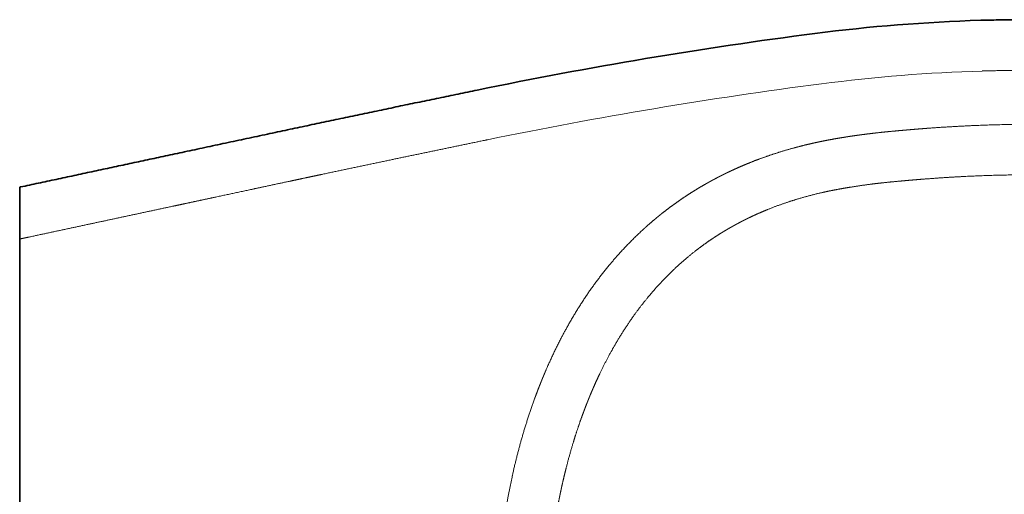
# Model space of a CAD drawing. Extents: x 34 to 418, y 14 to 291.
# Tile 5 of 10: x 152 to 210, y 59 to 87. Entities that reach past the tile are written whole.
import ezdxf

# ---------------------------------------------------------------- set-up
doc = ezdxf.new("R2010")
doc.units = 0
doc.layers.get('0').update_dxf_attribs({"lineweight": 13})

# ---------------------------------------------------------------- blocks, each defined once
blk = doc.blocks.new('BLOCK9')
at = {"color": 7, "lineweight": 35, "ltscale": 0.007026}
blk.add_line((0, 132.35), (0.27, 132.41), dxfattribs=at)
at = {"color": 7, "lineweight": 35, "ltscale": 0.308724}
blk.add_line((0, 132.35), (0, 120), dxfattribs=at)
at = {"color": 7, "lineweight": 35, "ltscale": 0.3835}
blk.add_line((0, 132.35), (0, 117.01), dxfattribs=at)
blk.add_line((0, 132.35), (0, 117.01), dxfattribs=at)
at = {"color": 7, "lineweight": 35}
blk.add_line((0, 0), (0, 117.01), dxfattribs=at)
blk.add_line((0, 0), (0, 117.01), dxfattribs=at)
for centre, radius, start, end in [((299.23, -316.56), 498.49, 91.7239, 97.3816), ((409.74, -1169.31), 1358.38, 97.38282, 101.65412)]:
    blk.add_arc(centre, radius, start, end, dxfattribs=at)
at = {"color": 7, "lineweight": 13}
for centre, radius, start, end in [((299.23, -316.58), 483.51, 91.729, 97.3814), ((409.74, -1169.36), 1343.42, 97.38288, 101.6541)]:
    blk.add_arc(centre, radius, start, end, dxfattribs=at)
blk.add_ellipse((198.05, 13.93), major_axis=(-8.05, -108.67), ratio=0.520361, start_param=4.445878, end_param=4.879406, dxfattribs=at)
at = {"color": 7, "lineweight": 35}
for points, knots in [([(443.25, 152.55), (440.73, 153.99), (435.64, 156.76), (428.54, 160.13), (422.08, 162.87), (416.32, 165.08), (410.5, 167.1), (404.62, 168.92), (398.68, 170.56), (392.68, 172.04), (386.63, 173.38), (380.56, 174.59), (374.51, 175.69), (368.48, 176.68), (362.48, 177.58), (356.5, 178.38), (350.54, 179.09), (344.59, 179.71), (338.63, 180.25), (332.67, 180.71), (326.7, 181.09), (320.71, 181.4), (314.69, 181.63), (308.64, 181.79), (302.57, 181.88), (296.47, 181.89), (290.36, 181.84), (286.28, 181.76), (284.24, 181.71)], [0, 0, 0, 0, 8.70114, 17.367054, 23.570048, 29.737095, 35.886135, 42.032515, 48.194053, 54.378871, 60.582156, 66.777926, 72.932247, 79.039067, 85.10289, 91.131158, 97.132981, 103.117548, 109.092952, 115.067606, 121.050478, 127.049817, 133.071449, 139.11842, 145.191947, 151.289794, 157.406468, 163.5338, 163.5338, 163.5338, 163.5338]), ([(0.27, 132.41), (2.03, 132.78), (5.54, 133.54), (10.81, 134.66), (16.08, 135.79), (21.35, 136.92), (26.62, 138.05), (31.89, 139.18), (37.15, 140.3), (42.53, 141.46), (48.15, 142.66), (54.05, 143.92), (60.15, 145.23), (66.32, 146.55), (72.45, 147.86), (78.45, 149.14), (84.27, 150.38), (89.98, 151.59), (95.65, 152.79), (101.32, 153.98), (106.99, 155.17), (112.66, 156.36), (118.33, 157.54), (124, 158.72), (129.67, 159.89), (133.45, 160.67), (135.34, 161.06)], [0, 0, 0, 0, 5.389135, 10.776877, 16.16479, 21.552784, 26.940741, 32.32859, 37.716383, 43.08586, 48.850002, 54.931129, 61.198483, 67.553421, 73.872463, 80.018518, 85.94241, 91.738543, 97.530772, 103.323543, 109.116215, 114.908305, 120.699544, 126.489945, 132.279864, 138.072538, 138.072538, 138.072538, 138.072538])]:
    blk.add_open_spline(points, degree=3, knots=knots, dxfattribs=at)
at = {"color": 7, "lineweight": 13}
for points, knots in [([(514.82, 0), (514.82, 0.05), (514.82, 0.1), (514.82, 0.15), (514.82, 4.86), (514.64, 9.58), (514.3, 14.25), (513.32, 23.65), (511.69, 32.95), (510.71, 37.59), (509.27, 43.34), (507.58, 49.01), (507.22, 50.14), (504.73, 57.98), (501.75, 65.64), (498.87, 72.05), (492.76, 83.84), (485.46, 94.89), (481.75, 99.93), (473.99, 109.39), (465.3, 118.04), (460.85, 122.05), (455.56, 126.38), (450.07, 130.38), (449.39, 130.87), (447.31, 132.35), (445.2, 133.78), (443.76, 134.72), (441.81, 135.96), (439.82, 137.17), (439.31, 137.47), (437.33, 138.66), (435.32, 139.82), (433.82, 140.66), (431.82, 141.75), (429.8, 142.81), (429.28, 143.07), (428.24, 143.6), (427.2, 144.12), (426.68, 144.37), (422.91, 146.2), (419.1, 147.89), (415.81, 149.25), (409.65, 151.59), (403.38, 153.63), (400.47, 154.51), (394.15, 156.27), (387.65, 157.82), (384.14, 158.58), (380.18, 159.38), (376.21, 160.13), (375.79, 160.2), (368.99, 161.45), (362.23, 162.53), (355.92, 163.39), (344.04, 164.79), (332.13, 165.75), (326.52, 166.12), (314.87, 166.69), (303.06, 166.91), (296.94, 166.94), (290.79, 166.87), (284.65, 166.72)], [92.943878, 92.943878, 92.943878, 92.943878, 92.943878, 92.943878, 93.340482, 93.340482, 93.340482, 127.744177, 127.744177, 127.744177, 162.659525, 162.659525, 162.659525, 171.441285, 171.441285, 171.441285, 223.38925, 223.38925, 223.38925, 269.932453, 269.932453, 269.932453, 314.262626, 314.262626, 314.262626, 320.470612, 320.470612, 320.470612, 333.285192, 333.285192, 333.285192, 337.723852, 337.723852, 337.723852, 350.330832, 350.330832, 350.330832, 354.668134, 354.668134, 354.668134, 359.005435, 359.005435, 359.005435, 385.788758, 385.788758, 385.788758, 408.695503, 408.695503, 408.695503, 434.66762, 434.66762, 434.66762, 437.747734, 437.747734, 437.747734, 484.471735, 484.471735, 484.471735, 525.969217, 525.969217, 525.969217, 569.919549, 569.919549, 569.919549, 569.919549, 569.919549, 569.919549]), ([(236.96, 145.86), (238.05, 146.08), (239.14, 146.29), (240.24, 146.5), (242.11, 146.83), (243.95, 147.13), (244.71, 147.25), (245.7, 147.4), (246.69, 147.55), (246.92, 147.58), (247.85, 147.71), (248.78, 147.84), (249.47, 147.93), (251.23, 148.15), (252.99, 148.36), (254.05, 148.48), (256.45, 148.73), (258.86, 148.96), (260.2, 149.08), (261.71, 149.21), (263.24, 149.34), (263.41, 149.36), (263.73, 149.38), (264.05, 149.41), (264.21, 149.42), (265.34, 149.52), (266.46, 149.61), (267.41, 149.68), (268.54, 149.77), (269.67, 149.85), (269.83, 149.86), (274.42, 150.19), (279.02, 150.46), (283.49, 150.66), (291.92, 150.92), (300.39, 150.97), (304.35, 150.94), (309.67, 150.85), (314.98, 150.67), (316.33, 150.63), (321.65, 150.41), (326.97, 150.11), (330.92, 149.83), (336.11, 149.41), (341.28, 148.9), (342.52, 148.77), (344.98, 148.5), (347.42, 148.21), (348.63, 148.06), (351.63, 147.69), (354.61, 147.27), (356.39, 147.01), (358.46, 146.7), (360.53, 146.37), (360.83, 146.32), (361.42, 146.23), (362.01, 146.13), (362.3, 146.08), (363.47, 145.88), (364.65, 145.68), (365.53, 145.53), (367.3, 145.22), (369.07, 144.89), (369.96, 144.73), (371.43, 144.45), (372.9, 144.16), (373.49, 144.04), (374.37, 143.87), (375.25, 143.69), (375.54, 143.63), (379.88, 142.73), (384.21, 141.74), (388.22, 140.72), (394.77, 138.83), (401.21, 136.56), (403.7, 135.62), (410.19, 132.98), (416.52, 129.96), (420.37, 127.93), (424.64, 125.49), (428.8, 122.87), (429.3, 122.55), (430.28, 121.92), (431.26, 121.27), (431.75, 120.95), (435.81, 118.22), (439.76, 115.31), (443.15, 112.61), (449.72, 106.95), (455.86, 100.83), (458.81, 97.66), (462.41, 93.49), (465.8, 89.17), (466.52, 88.23), (467.47, 86.97), (468.39, 85.7), (468.63, 85.38), (471.62, 81.21), (474.44, 76.91), (476.88, 72.84), (479.53, 67.97), (481.94, 62.99), (482.28, 62.28), (485.98, 54.39), (489.08, 46.23), (491.4, 38.63), (493.81, 28.25), (495.28, 17.72), (495.59, 15.01), (495.87, 12.02), (496.07, 9.03), (496.08, 8.75), (496.15, 7.65), (496.21, 6.54), (496.25, 5.71), (496.31, 4.06), (496.35, 2.41), (496.36, 1.61), (496.37, 0.8), (496.37, 0)], [0, 0, 0, 0, 0, 0, 8.974881, 8.974881, 8.974881, 15.380809, 15.380809, 15.380809, 17.379491, 17.379491, 17.379491, 23.353807, 23.353807, 23.353807, 32.65123, 32.65123, 32.65123, 44.113243, 44.113243, 44.113243, 45.436257, 45.436257, 45.436257, 46.786283, 46.786283, 46.786283, 54.85379, 54.85379, 54.85379, 56.179389, 56.179389, 56.179389, 92.783683, 92.783683, 92.783683, 124.860928, 124.860928, 124.860928, 135.843637, 135.843637, 135.843637, 168.038774, 168.038774, 168.038774, 178.242427, 178.242427, 178.242427, 188.21198, 188.21198, 188.21198, 202.930875, 202.930875, 202.930875, 205.372215, 205.372215, 205.372215, 207.816426, 207.816426, 207.816426, 215.090011, 215.090011, 215.090011, 222.363596, 222.363596, 222.363596, 227.222113, 227.222113, 227.222113, 229.64848, 229.64848, 229.64848, 263.130963, 263.130963, 263.130963, 284.42354, 284.42354, 284.42354, 319.229202, 319.229202, 319.229202, 323.930238, 323.930238, 323.930238, 328.631274, 328.631274, 328.631274, 363.204165, 363.204165, 363.204165, 397.82545, 397.82545, 397.82545, 407.308573, 407.308573, 407.308573, 410.47654, 410.47654, 410.47654, 448.545871, 448.545871, 448.545871, 454.894422, 454.894422, 454.894422, 518.513534, 518.513534, 518.513534, 540.455281, 540.455281, 540.455281, 542.681639, 542.681639, 542.681639, 549.362281, 549.362281, 549.362281, 555.794346, 555.794346, 555.794346, 555.794346, 555.794346, 555.794346]), ([(0, 117.01), (0.9, 117.2), (1.74, 117.38), (2.52, 117.55), (11.36, 119.44), (20.19, 121.33), (28.29, 123.07), (37.09, 124.95), (45.9, 126.84), (46.49, 126.96), (47.88, 127.26), (49.28, 127.56), (49.97, 127.71), (52.87, 128.33), (55.83, 128.96), (58.15, 129.46), (63.23, 130.55), (68.39, 131.65), (71.22, 132.26), (75.28, 133.13), (79.25, 133.97), (80.49, 134.24), (82.44, 134.65), (84.35, 135.06), (85.05, 135.21), (86.44, 135.5), (87.82, 135.8), (88.51, 135.94), (98.74, 138.11), (108.97, 140.27), (118.52, 142.27), (128.22, 144.28), (137.92, 146.28), (138.07, 146.31), (138.22, 146.34), (138.37, 146.37)], [143.962174, 143.962174, 143.962174, 143.962174, 143.962174, 143.962174, 149.28958, 149.28958, 149.28958, 207.859944, 207.859944, 207.859944, 212.933908, 212.933908, 212.933908, 217.853325, 217.853325, 217.853325, 233.363274, 233.363274, 233.363274, 251.773799, 251.773799, 251.773799, 260.298991, 260.298991, 260.298991, 265.254376, 265.254376, 265.254376, 270.209762, 270.209762, 270.209762, 339.229948, 339.229948, 339.229948, 340.306403, 340.306403, 340.306403, 340.306403, 340.306403, 340.306403]), ([(145.62, 46.59), (145.63, 46.67), (145.65, 46.74), (145.67, 46.83), (145.69, 46.94), (145.72, 47.05), (145.73, 47.09), (145.74, 47.14), (145.75, 47.2), (145.75, 47.21), (146.76, 51.75), (147.91, 56.28), (149.21, 60.79), (150.71, 65.43), (152.38, 70.02), (152.46, 70.21), (152.81, 71.16), (153.16, 72.1), (153.45, 72.85), (153.75, 73.61), (154.05, 74.36), (154.05, 74.37), (154.06, 74.39), (154.07, 74.42), (154.08, 74.43), (154.11, 74.51), (154.14, 74.6), (154.18, 74.68), (154.23, 74.81), (154.28, 74.95), (154.3, 75), (154.34, 75.09), (154.38, 75.19), (154.4, 75.24), (154.43, 75.32), (154.47, 75.4), (154.48, 75.43), (154.5, 75.47), (154.51, 75.51), (154.52, 75.52), (154.56, 75.62), (154.6, 75.72), (154.64, 75.81), (154.71, 75.98), (154.77, 76.14), (154.8, 76.21), (154.86, 76.36), (154.93, 76.51), (154.96, 76.59), (155, 76.69), (155.04, 76.79), (155.05, 76.8), (155.31, 77.42), (155.57, 78.04), (155.83, 78.64), (157.9, 83.37), (160.19, 88.01), (162.35, 91.99), (165.07, 96.51), (168.03, 100.87), (168.44, 101.47), (171.32, 105.57), (174.41, 109.52), (177.23, 112.78), (180.89, 116.6), (184.79, 120.19), (185.52, 120.85), (186.64, 121.83), (187.77, 122.79), (188.15, 123.1), (188.91, 123.73), (189.68, 124.35), (190.07, 124.66), (191.49, 125.77), (192.94, 126.86), (194.01, 127.63), (195.36, 128.58), (196.73, 129.49), (197, 129.68), (198.34, 130.56), (199.69, 131.41), (200.77, 132.07), (201.9, 132.73), (203.04, 133.38), (203.08, 133.4), (203.15, 133.44), (203.23, 133.48), (203.27, 133.5), (203.38, 133.56), (203.49, 133.63), (203.56, 133.67), (203.66, 133.72), (203.76, 133.78), (203.79, 133.8), (203.85, 133.83), (203.92, 133.87), (203.94, 133.88), (204.04, 133.93), (204.14, 133.99), (204.22, 134.03), (204.33, 134.09), (204.44, 134.16), (204.48, 134.18), (204.54, 134.21), (204.59, 134.24), (204.61, 134.25), (204.94, 134.43), (205.28, 134.61), (205.59, 134.78), (206.06, 135.02), (206.52, 135.26), (206.67, 135.34), (207.27, 135.65), (207.87, 135.96), (208.33, 136.18), (208.93, 136.48), (209.54, 136.77), (209.69, 136.84), (210.93, 137.43), (212.17, 138), (213.28, 138.48), (214.71, 139.09), (216.15, 139.67), (216.47, 139.8), (218.79, 140.71), (221.12, 141.55), (223.16, 142.24), (226.22, 143.19), (229.31, 144.05), (230.32, 144.31), (232.26, 144.81), (234.2, 145.26), (235.13, 145.47), (236.05, 145.67), (236.96, 145.86)], [0, 0, 0, 0, 0, 0, 0.598937, 0.598937, 0.598937, 0.900896, 0.900896, 0.900896, 1.051875, 1.051875, 1.051875, 39.291195, 39.291195, 39.291195, 41.019468, 41.019468, 41.019468, 47.54159, 47.54159, 47.54159, 47.644603, 47.644603, 47.644603, 47.747615, 47.747615, 47.747615, 48.360639, 48.360639, 48.360639, 48.714089, 48.714089, 48.714089, 49.06754, 49.06754, 49.06754, 49.33179, 49.33179, 49.33179, 49.397853, 49.397853, 49.397853, 50.120996, 50.120996, 50.120996, 50.855996, 50.855996, 50.855996, 51.58848, 51.58848, 51.58848, 51.725031, 51.725031, 51.725031, 57.050417, 57.050417, 57.050417, 93.824738, 93.824738, 93.824738, 99.681253, 99.681253, 99.681253, 134.256726, 134.256726, 134.256726, 142.195639, 142.195639, 142.195639, 146.156516, 146.156516, 146.156516, 150.117393, 150.117393, 150.117393, 160.685344, 160.685344, 160.685344, 163.344451, 163.344451, 163.344451, 173.547218, 173.547218, 173.547218, 173.885974, 173.885974, 173.885974, 174.224729, 174.224729, 174.224729, 174.901715, 174.901715, 174.901715, 175.2409, 175.2409, 175.2409, 175.584421, 175.584421, 175.584421, 176.258866, 176.258866, 176.258866, 176.597806, 176.597806, 176.597806, 176.767276, 176.767276, 176.767276, 179.646364, 179.646364, 179.646364, 181.002451, 181.002451, 181.002451, 185.077917, 185.077917, 185.077917, 186.439023, 186.439023, 186.439023, 196.130115, 196.130115, 196.130115, 198.938053, 198.938053, 198.938053, 216.164831, 216.164831, 216.164831, 224.500999, 224.500999, 224.500999, 232.102123, 232.102123, 232.102123, 232.102123, 232.102123, 232.102123]), ([(239.96, 131.31), (240.07, 131.33), (240.19, 131.36), (240.35, 131.39), (242.14, 131.74), (243.94, 132.07), (245.62, 132.35), (249.1, 132.89), (252.51, 133.33), (254.28, 133.54), (256.84, 133.81), (259.46, 134.06), (260.25, 134.13), (262.03, 134.29), (263.85, 134.45), (264.85, 134.53), (266.21, 134.64), (267.58, 134.75), (267.92, 134.77), (271.93, 135.08), (275.95, 135.35), (279.64, 135.55), (287.17, 135.87), (294.76, 136.02), (298.64, 136.05), (304.51, 136.02), (310.38, 135.89), (312.38, 135.84), (318.3, 135.64), (324.21, 135.34), (328.12, 135.09), (335.62, 134.52), (343.05, 133.75), (346.61, 133.34), (351.97, 132.64), (357.31, 131.83), (359.12, 131.54), (361.15, 131.21), (363.18, 130.85), (363.39, 130.82), (364.04, 130.7), (364.7, 130.59), (365.14, 130.51), (365.8, 130.39), (366.47, 130.27), (366.65, 130.23), (369.35, 129.73), (372.04, 129.21), (374.48, 128.7), (379.47, 127.61), (384.36, 126.37), (386.85, 125.69), (390.75, 124.52), (394.61, 123.21), (396.04, 122.7), (400.24, 121.13), (404.37, 119.38), (407.08, 118.14), (411.43, 115.99), (415.67, 113.65), (417.29, 112.72), (419.54, 111.37), (421.76, 109.97), (422.39, 109.56), (424.26, 108.34), (426.11, 107.07), (427.33, 106.21), (430.33, 104.02), (433.26, 101.72), (434.99, 100.31), (439.24, 96.66), (443.3, 92.79), (445.67, 90.39), (448.97, 86.82), (452.09, 83.1), (453.03, 81.95), (454.64, 79.91), (456.21, 77.83), (456.87, 76.93), (458.17, 75.12), (459.44, 73.28), (460.06, 72.35), (464.99, 64.85), (469.27, 56.92), (472.49, 49.72), (477.48, 35.85), (480.48, 21.44), (481.44, 14.65), (481.96, 7.76), (482.02, 0.86), (482.02, 0.8), (482.03, 0.6), (482.03, 0.4), (482.03, 0.26), (482.03, 0.13), (482.03, 0)], [0, 0, 0, 0, 0, 0, 1.054174, 1.054174, 1.054174, 15.79488, 15.79488, 15.79488, 32.160694, 32.160694, 32.160694, 39.024984, 39.024984, 39.024984, 47.717947, 47.717947, 47.717947, 50.591899, 50.591899, 50.591899, 81.676816, 81.676816, 81.676816, 113.85398, 113.85398, 113.85398, 130.384147, 130.384147, 130.384147, 162.954439, 162.954439, 162.954439, 193.13245, 193.13245, 193.13245, 208.538447, 208.538447, 208.538447, 210.382298, 210.382298, 210.382298, 214.070003, 214.070003, 214.070003, 215.978849, 215.978849, 215.978849, 236.983971, 236.983971, 236.983971, 258.978393, 258.978393, 258.978393, 271.974566, 271.974566, 271.974566, 297.470159, 297.470159, 297.470159, 313.553997, 313.553997, 313.553997, 319.99517, 319.99517, 319.99517, 332.787736, 332.787736, 332.787736, 351.904863, 351.904863, 351.904863, 380.755171, 380.755171, 380.755171, 393.539598, 393.539598, 393.539598, 403.113278, 403.113278, 403.113278, 412.711582, 412.711582, 412.711582, 480.084862, 480.084862, 480.084862, 538.849959, 538.849959, 538.849959, 539.414232, 539.414232, 539.414232, 540.542779, 540.542779, 540.542779, 540.542779, 540.542779, 540.542779]), ([(160.24, 43.4), (160.25, 43.47), (160.27, 43.55), (160.29, 43.62), (160.31, 43.73), (160.33, 43.84), (160.34, 43.87), (160.36, 43.94), (160.37, 44.01), (160.38, 44.04), (160.76, 45.73), (161.15, 47.42), (161.56, 49.07), (162.57, 52.95), (163.69, 56.79), (164.38, 58.99), (165.23, 61.56), (166.14, 64.12), (166.28, 64.51), (166.63, 65.46), (166.99, 66.41), (167.2, 66.97), (167.43, 67.58), (167.67, 68.19), (167.69, 68.24), (167.73, 68.33), (167.76, 68.42), (167.78, 68.46), (167.81, 68.55), (167.85, 68.64), (167.87, 68.68), (167.95, 68.89), (168.04, 69.1), (168.1, 69.27), (168.17, 69.44), (168.24, 69.62), (168.25, 69.63), (168.25, 69.65), (168.26, 69.67), (168.27, 69.68), (168.27, 69.69), (168.28, 69.71), (168.28, 69.72), (168.32, 69.8), (168.35, 69.88), (168.38, 69.95), (168.44, 70.1), (168.5, 70.25), (168.53, 70.33), (168.57, 70.42), (168.61, 70.51), (168.61, 70.52), (168.63, 70.56), (168.64, 70.59), (168.64, 70.6), (168.66, 70.64), (168.68, 70.69), (168.69, 70.7), (169.03, 71.53), (169.38, 72.36), (169.73, 73.17), (170.4, 74.67), (171.09, 76.16), (171.41, 76.84), (172.98, 80.12), (174.67, 83.34), (176.08, 85.84), (178.27, 89.45), (180.63, 92.93), (181.4, 94.04), (183.33, 96.7), (185.37, 99.29), (186.62, 100.78), (189.54, 104.12), (192.65, 107.27), (194.45, 108.98), (197.23, 111.42), (200.12, 113.7), (201.09, 114.44), (202.8, 115.7), (204.55, 116.9), (205.31, 117.4), (206.32, 118.06), (207.35, 118.71), (207.61, 118.87), (208.36, 119.32), (209.11, 119.77), (209.6, 120.06), (210.13, 120.36), (210.66, 120.66), (210.69, 120.68), (210.75, 120.71), (210.82, 120.75), (210.85, 120.77), (210.92, 120.8), (210.98, 120.84), (211, 120.85), (211.05, 120.88), (211.1, 120.91), (211.13, 120.92), (211.18, 120.95), (211.24, 120.99), (211.28, 121), (211.34, 121.04), (211.41, 121.08), (211.46, 121.1), (211.73, 121.25), (212.01, 121.4), (212.25, 121.53), (212.62, 121.73), (213.01, 121.93), (213.14, 122.01), (213.42, 122.15), (213.7, 122.3), (213.84, 122.37), (214.12, 122.51), (214.39, 122.65), (214.56, 122.73), (215.25, 123.07), (215.94, 123.41), (216.5, 123.68), (217.49, 124.13), (218.48, 124.58), (218.91, 124.76), (219.76, 125.13), (220.63, 125.49), (221.06, 125.67), (224.2, 126.94), (227.41, 128.07), (230.21, 128.94), (233.78, 129.93), (237.39, 130.77), (238.15, 130.94), (238.95, 131.11), (239.75, 131.28), (239.85, 131.3), (239.9, 131.31), (239.95, 131.32)], [0, 0, 0, 0, 0, 0, 0.60608, 0.60608, 0.60608, 0.90913, 0.90913, 0.90913, 1.21218, 1.21218, 1.21218, 15.981528, 15.981528, 15.981528, 36.065293, 36.065293, 36.065293, 39.641522, 39.641522, 39.641522, 44.897263, 44.897263, 44.897263, 45.335364, 45.335364, 45.335364, 45.773465, 45.773465, 45.773465, 46.228041, 46.228041, 46.228041, 47.775089, 47.775089, 47.775089, 47.860402, 47.860402, 47.860402, 47.945716, 47.945716, 47.945716, 48.031029, 48.031029, 48.031029, 48.668618, 48.668618, 48.668618, 49.279348, 49.279348, 49.279348, 49.434543, 49.434543, 49.434543, 49.589738, 49.589738, 49.589738, 49.744954, 49.744954, 49.744954, 57.464289, 57.464289, 57.464289, 64.071272, 64.071272, 64.071272, 89.189077, 89.189077, 89.189077, 101.0719, 101.0719, 101.0719, 118.243286, 118.243286, 118.243286, 140.220111, 140.220111, 140.220111, 151.023417, 151.023417, 151.023417, 159.109949, 159.109949, 159.109949, 161.808408, 161.808408, 161.808408, 166.874542, 166.874542, 166.874542, 167.212803, 167.212803, 167.212803, 167.551904, 167.551904, 167.551904, 167.891006, 167.891006, 167.891006, 168.230188, 168.230188, 168.230188, 168.56937, 168.56937, 168.56937, 168.908247, 168.908247, 168.908247, 171.323213, 171.323213, 171.323213, 172.721961, 172.721961, 172.721961, 174.12071, 174.12071, 174.12071, 175.469281, 175.469281, 175.469281, 180.994974, 180.994974, 180.994974, 185.129186, 185.129186, 185.129186, 189.267612, 189.267612, 189.267612, 215.089364, 215.089364, 215.089364, 221.837661, 221.837661, 221.837661, 222.28883, 222.28883, 222.28883, 222.28883, 222.28883, 222.28883]), ([(155.91, 0), (155.91, 0.21), (155.91, 0.42), (155.9, 0.66), (155.87, 4.14), (155.92, 7.62), (156.03, 10.88), (156.26, 15), (156.59, 19.12), (156.67, 19.99), (156.91, 22.59), (157.2, 25.2), (157.41, 26.94), (157.87, 30.4), (158.41, 33.85), (158.7, 35.57), (159.13, 37.94), (159.59, 40.3), (159.72, 40.95), (159.88, 41.7), (160.04, 42.46), (160.06, 42.57), (160.09, 42.73), (160.13, 42.89), (160.14, 42.94), (160.17, 43.07), (160.2, 43.21), (160.22, 43.3), (160.23, 43.35), (160.24, 43.4)], [0, 0, 0, 0, 0, 0, 1.85696, 1.85696, 1.85696, 30.401576, 30.401576, 30.401576, 38.007678, 38.007678, 38.007678, 53.256894, 53.256894, 53.256894, 68.499639, 68.499639, 68.499639, 74.268527, 74.268527, 74.268527, 75.231576, 75.231576, 75.231576, 75.727111, 75.727111, 75.727111, 76.17837, 76.17837, 76.17837, 76.17837, 76.17837, 76.17837])]:
    blk.add_open_spline(points, degree=5, knots=knots, dxfattribs=at)

msp = doc.modelspace()

# ---------------------------------------------------------------- block references
at = {"lineweight": 0, "xscale": 0.2, "yscale": 0.2, "zscale": 0.2}
msp.add_blockref('BLOCK9', (151.621, 50.611), dxfattribs=at)

doc.saveas('drawing.dxf')
